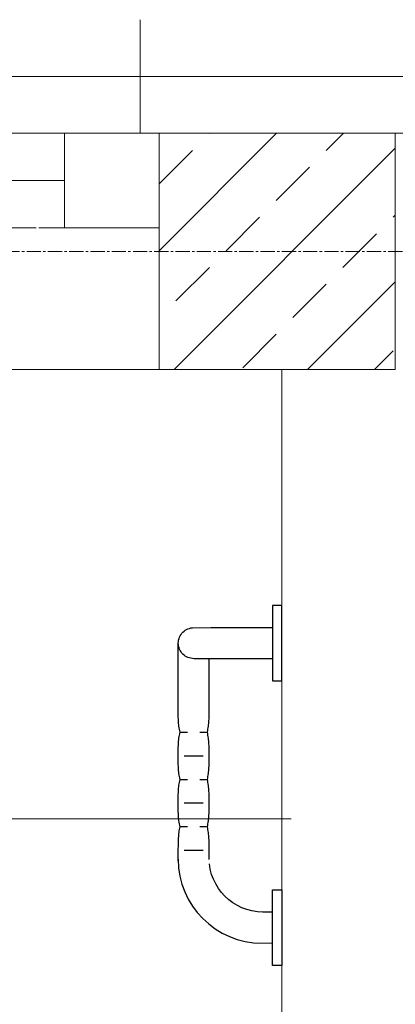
# Model space of a CAD drawing. Header units: centimetres. Extents: x 88729 to 133553, y -16225 to 14174.
# Tile 167 of 231: x 91991 to 92031, y -6381 to -6277. Entities that reach past the tile are written whole.
import ezdxf
from ezdxf.enums import TextEntityAlignment as Align

# ---------------------------------------------------------------- set-up
doc = ezdxf.new("R2010")
doc.units = ezdxf.units.CM
doc.linetypes.add('CENTER2', pattern=[1.125, 0.75, -0.125, 0.125, -0.125])
doc.linetypes.add('DASHED', pattern=[19.05, 12.7, -6.35])
for name, color, linetype, lineweight in [('A-ARMATURA', 252, 'Continuous', 5), ('A-SLUSARKA', 252, 'Continuous', 13), ('PR_izolacja', 252, 'Continuous', 20), ('rz_zelbet', 252, 'Continuous', 20)]:
    doc.layers.add(name, color=color, linetype=linetype, lineweight=lineweight)
for name, color, linetype in [('A-MEBLE', 252, 'Continuous'), ('A-OS', 252, 'CENTER2'), ('A-rdzenie zelbetowe', 252, 'Continuous'), ('A-SCIANY', 252, 'Continuous'), ('A-SUFITY', 252, 'Continuous'), ('E_PODKLAD', 7, 'Continuous'), ('mat', 252, 'Continuous'), ('R-MET-IWE', 252, 'Continuous')]:
    doc.layers.add(name, color=color, linetype=linetype)
doc.styles.get("Standard").update_dxf_attribs({"font": 'txt.shx'})
doc.linetypes.add('BATTING', pattern='A,0.00254,-2.54,[134,LTYPESHP.SHX,S=2.54,R=0,X=-2.54,Y=0],-5.08,[134,LTYPESHP.SHX,S=2.54,R=180,X=2.54,Y=0],-2.54', length=10.16254)

# ---------------------------------------------------------------- blocks, each defined once
blk = doc.blocks.new('A$C161336DB')
at = {"layer": 'A-MEBLE'}
for p, q in [((0.01, 34.08), (1, 34.08)), ((0.01, 26.1), (0.01, 34.08)), ((1, 34.08), (1, 26.1)), ((3, 31.69), (0.99, 31.73)), ((3.88, 31.55), (3, 31.69)), ((4.73, 31.33), (3.88, 31.55)), ((5.55, 31.03), (4.73, 31.33)), ((6.32, 30.66), (5.55, 31.03)), ((7.06, 30.21), (6.32, 30.66)), ((7.74, 29.7), (7.06, 30.21)), ((8.37, 29.12), (7.74, 29.7)), ((0.99, 28.44), (2.02, 28.44)), ((2.02, 28.44), (2.02, 28.44)), ((2.02, 28.44), (2.59, 28.41)), ((2.59, 28.41), (3.16, 28.33)), ((3.16, 28.33), (3.7, 28.19)), ((3.7, 28.19), (4.22, 28)), ((8.95, 28.49), (8.37, 29.12)), ((9.46, 27.81), (8.95, 28.49)), ((4.22, 28), (4.71, 27.76)), ((4.71, 27.76), (5.18, 27.47)), ((5.18, 27.47), (5.62, 27.14)), ((5.62, 27.14), (6.02, 26.78)), ((9.9, 27.07), (9.46, 27.81)), ((1, 26.1), (0.01, 26.1)), ((6.02, 26.78), (6.39, 26.38)), ((6.39, 26.38), (6.71, 25.94)), ((10.28, 26.29), (9.9, 27.07)), ((10.58, 25.48), (10.28, 26.29)), ((6.71, 25.94), (7, 25.47)), ((7, 25.47), (7.24, 24.98)), ((10.8, 24.63), (10.58, 25.48)), ((7.24, 24.98), (7.43, 24.46)), ((7.43, 24.46), (7.57, 23.91)), ((10.93, 23.75), (10.8, 24.63)), ((7.57, 23.91), (7.65, 23.35)), ((10.98, 22.84), (10.93, 23.75)), ((10.97, 23.04), (10.97, 21.86)), ((7.68, 22.89), (7.68, 21.86)), ((10.33, 21.9), (8.34, 21.9)), ((10.98, 22.84), (10.98, 22.84)), ((7.68, 21.86), (7.68, 21.86)), ((7.68, 21.86), (7.68, 21.71)), ((7.68, 21.71), (7.68, 21.55)), ((7.68, 21.55), (7.68, 21.4)), ((7.68, 21.4), (7.69, 21.25)), ((7.69, 21.25), (7.69, 21.1)), ((7.69, 21.1), (7.69, 20.95)), ((7.69, 20.95), (7.7, 20.8)), ((10.94, 21.24), (10.93, 21.09)), ((10.93, 21.09), (10.93, 20.93)), ((10.93, 20.93), (10.93, 20.78)), ((10.95, 21.55), (10.94, 21.4)), ((10.94, 21.4), (10.94, 21.24)), ((10.96, 21.7), (10.95, 21.55)), ((10.97, 21.86), (10.96, 21.7)), ((10.97, 21.86), (10.97, 21.86)), ((7.7, 20.8), (7.71, 20.64)), ((7.71, 20.64), (7.72, 20.49)), ((7.72, 20.49), (7.73, 20.34)), ((7.73, 20.34), (7.75, 20.19)), ((7.75, 20.19), (7.77, 20.04)), ((7.77, 20.04), (7.79, 19.88)), ((7.79, 19.88), (7.82, 19.73)), ((10.86, 19.86), (10.83, 19.71)), ((10.88, 20.01), (10.86, 19.86)), ((10.89, 20.17), (10.88, 20.01)), ((10.9, 20.32), (10.89, 20.17)), ((10.91, 20.47), (10.9, 20.32)), ((10.92, 20.62), (10.91, 20.47)), ((10.93, 20.78), (10.92, 20.62)), ((7.77, 18.8), (7.75, 18.65)), ((7.79, 18.96), (7.77, 18.8)), ((7.82, 19.12), (7.79, 18.96)), ((7.82, 19.73), (7.85, 19.58)), ((7.85, 19.27), (7.82, 19.12)), ((7.85, 19.58), (7.88, 19.43)), ((7.88, 19.43), (7.85, 19.27)), ((8.69, 19.4), (7.9, 19.4)), ((10.77, 19.4), (9.97, 19.4)), ((10.8, 19.56), (10.77, 19.42)), ((10.77, 19.42), (10.8, 19.26)), ((10.83, 19.71), (10.8, 19.56)), ((10.8, 19.26), (10.84, 19.1)), ((10.84, 19.1), (10.86, 18.95)), ((10.86, 18.95), (10.89, 18.79)), ((10.89, 18.79), (10.91, 18.63)), ((7.7, 18.02), (7.69, 17.86)), ((7.69, 17.86), (7.69, 17.71)), ((7.69, 17.71), (7.69, 17.55)), ((7.71, 18.18), (7.7, 18.02)), ((7.72, 18.33), (7.71, 18.18)), ((7.73, 18.49), (7.72, 18.33)), ((7.75, 18.65), (7.73, 18.49)), ((10.91, 18.63), (10.92, 18.48)), ((10.92, 18.48), (10.93, 18.32)), ((10.93, 18.32), (10.95, 18.16)), ((10.95, 18.16), (10.95, 18.01)), ((10.95, 18.01), (10.96, 17.85)), ((10.96, 17.85), (10.96, 17.7)), ((7.69, 17.55), (7.68, 17.39)), ((7.68, 17.39), (7.68, 17.24)), ((7.68, 17.24), (7.68, 17.08)), ((7.68, 17.08), (7.68, 16.92)), ((7.68, 16.92), (7.68, 16.77)), ((7.68, 16.77), (7.68, 16.61)), ((10.33, 16.91), (8.34, 16.91)), ((10.96, 17.7), (10.97, 17.54)), ((10.97, 17.54), (10.97, 17.38)), ((10.97, 17.38), (10.97, 17.23)), ((10.97, 17.23), (10.97, 17.07)), ((10.97, 17.07), (10.97, 16.91)), ((10.97, 16.91), (10.97, 16.76)), ((10.97, 16.76), (10.97, 16.6)), ((7.68, 16.61), (7.68, 16.45)), ((7.68, 16.45), (7.69, 16.3)), ((7.69, 16.3), (7.69, 16.14)), ((7.69, 16.14), (7.69, 15.99)), ((7.69, 15.99), (7.7, 15.83)), ((7.7, 15.83), (7.71, 15.68)), ((7.71, 15.68), (7.72, 15.52)), ((10.95, 15.67), (10.93, 15.51)), ((10.96, 15.98), (10.95, 15.82)), ((10.95, 15.82), (10.95, 15.67)), ((10.97, 16.29), (10.96, 16.13)), ((10.96, 16.13), (10.96, 15.98)), ((10.97, 16.6), (10.97, 16.45)), ((10.97, 16.45), (10.97, 16.29)), ((7.72, 15.52), (7.73, 15.36)), ((7.73, 15.36), (7.75, 15.21)), ((7.75, 15.21), (7.77, 15.05)), ((7.77, 15.05), (7.79, 14.89)), ((7.79, 14.89), (7.82, 14.74)), ((7.82, 14.74), (7.85, 14.58)), ((7.85, 14.58), (7.88, 14.43)), ((10.84, 14.73), (10.8, 14.58)), ((10.86, 14.89), (10.84, 14.73)), ((10.89, 15.04), (10.86, 14.89)), ((10.91, 15.2), (10.89, 15.04)), ((10.92, 15.35), (10.91, 15.2)), ((10.93, 15.51), (10.92, 15.35)), ((7.75, 13.65), (7.73, 13.49)), ((7.77, 13.8), (7.75, 13.65)), ((7.79, 13.96), (7.77, 13.8)), ((7.82, 14.11), (7.79, 13.96)), ((7.85, 14.27), (7.82, 14.11)), ((7.88, 14.43), (7.85, 14.27)), ((8.69, 14.41), (7.9, 14.41)), ((10.77, 14.41), (9.97, 14.41)), ((10.8, 14.58), (10.77, 14.42)), ((10.77, 14.42), (10.8, 14.26)), ((10.8, 14.26), (10.84, 14.11)), ((10.84, 14.11), (10.86, 13.95)), ((10.86, 13.95), (10.89, 13.8)), ((10.89, 13.8), (10.91, 13.64)), ((10.91, 13.64), (10.92, 13.48)), ((7.7, 13.03), (7.69, 12.87)), ((7.69, 12.87), (7.69, 12.72)), ((7.69, 12.72), (7.69, 12.57)), ((7.69, 12.57), (7.69, 12.41)), ((7.71, 13.18), (7.7, 13.03)), ((7.72, 13.34), (7.71, 13.18)), ((7.73, 13.49), (7.72, 13.34)), ((10.92, 13.48), (10.94, 13.33)), ((10.94, 13.33), (10.95, 13.17)), ((10.95, 13.17), (10.95, 13.02)), ((10.95, 13.02), (10.96, 12.86)), ((10.96, 12.86), (10.96, 12.7)), ((10.96, 12.7), (10.97, 12.55)), ((10.97, 12.55), (10.97, 12.39)), ((7.69, 12.41), (7.68, 12.26)), ((7.68, 12.26), (7.68, 12.1)), ((7.68, 12.1), (7.68, 11.95)), ((7.68, 11.95), (7.68, 11.79)), ((7.68, 11.79), (7.68, 11.63)), ((7.68, 11.63), (7.69, 11.48)), ((7.69, 11.48), (7.69, 11.32)), ((10.33, 11.92), (8.34, 11.92)), ((10.97, 12.39), (10.97, 12.24)), ((10.97, 12.24), (10.97, 12.08)), ((10.97, 12.08), (10.97, 11.93)), ((10.97, 11.93), (10.97, 11.77)), ((10.97, 11.77), (10.97, 11.61)), ((10.97, 11.61), (10.97, 11.46)), ((10.97, 11.46), (10.97, 11.3)), ((7.69, 11.32), (7.69, 11.16)), ((7.69, 11.16), (7.69, 11)), ((7.69, 11), (7.7, 10.84)), ((7.7, 10.84), (7.71, 10.69)), ((7.71, 10.69), (7.72, 10.53)), ((7.72, 10.53), (7.73, 10.37)), ((10.94, 10.52), (10.92, 10.36)), ((10.95, 10.67), (10.94, 10.52)), ((10.96, 10.99), (10.95, 10.83)), ((10.95, 10.83), (10.95, 10.67)), ((10.97, 11.3), (10.96, 11.14)), ((10.96, 11.14), (10.96, 10.99)), ((7.73, 10.37), (7.75, 10.21)), ((7.75, 10.21), (7.77, 10.06)), ((7.77, 10.06), (7.79, 9.9)), ((7.79, 9.9), (7.82, 9.74)), ((7.82, 9.74), (7.85, 9.58)), ((7.85, 9.58), (7.88, 9.42)), ((7.88, 9.42), (7.85, 9.27)), ((8.69, 9.43), (7.9, 9.43)), ((10.77, 9.43), (9.97, 9.43)), ((10.81, 9.58), (10.77, 9.42)), ((10.77, 9.42), (10.81, 9.27)), ((10.84, 9.74), (10.81, 9.58)), ((10.86, 9.89), (10.84, 9.74)), ((10.89, 10.05), (10.86, 9.89)), ((10.91, 10.21), (10.89, 10.05)), ((10.92, 10.36), (10.91, 10.21)), ((7.72, 8.34), (7.71, 8.18)), ((7.73, 8.49), (7.72, 8.34)), ((7.75, 8.65), (7.73, 8.49)), ((7.77, 8.8), (7.75, 8.65)), ((7.79, 8.96), (7.77, 8.8)), ((7.82, 9.11), (7.79, 8.96)), ((7.85, 9.27), (7.82, 9.11)), ((10.81, 9.27), (10.84, 9.11)), ((10.84, 9.11), (10.86, 8.96)), ((10.86, 8.96), (10.89, 8.8)), ((10.89, 8.8), (10.91, 8.64)), ((10.91, 8.64), (10.92, 8.49)), ((10.92, 8.49), (10.94, 8.33)), ((10.94, 8.33), (10.95, 8.18)), ((7.7, 7.87), (7.69, 7.72)), ((7.69, 7.72), (7.69, 7.56)), ((7.69, 7.56), (7.69, 7.41)), ((7.69, 7.41), (7.69, 7.26)), ((7.71, 8.18), (7.7, 8.03)), ((7.7, 8.03), (7.7, 7.87)), ((10.95, 8.18), (10.95, 8.02)), ((10.95, 8.02), (10.96, 7.86)), ((10.96, 7.86), (10.96, 7.71)), ((10.96, 7.71), (10.97, 7.55)), ((10.97, 7.55), (10.97, 7.4)), ((10.97, 7.4), (10.97, 7.24)), ((7.69, 7.26), (7.69, 7.1)), ((7.69, 7.08), (7.69, 1.65)), ((10.97, 7.24), (10.97, 7.09)), ((10.97, 7.09), (10.97, 0.02)), ((1, 3.99), (0, 3.99)), ((0, 3.99), (0, -3.99)), ((1, -3.99), (1, 3.99)), ((0.99, 1.65), (7.55, 1.65)), ((7.55, 1.65), (9.28, 1.65)), ((9.28, 1.65), (9.28, 1.65)), ((9.28, 1.65), (9.45, 1.64)), ((9.45, 1.64), (9.62, 1.61)), ((9.62, 1.61), (9.78, 1.57)), ((9.78, 1.57), (9.94, 1.52)), ((9.94, 1.52), (10.08, 1.45)), ((10.08, 1.45), (10.22, 1.37)), ((10.22, 1.37), (10.35, 1.27)), ((10.35, 1.27), (10.47, 1.17)), ((10.47, 1.17), (10.58, 1.05)), ((10.58, 1.05), (10.67, 0.92)), ((10.67, 0.92), (10.76, 0.79)), ((10.76, 0.79), (10.83, 0.64)), ((10.83, 0.64), (10.88, 0.49)), ((10.88, 0.49), (10.92, 0.34)), ((10.92, 0.34), (10.95, 0.17)), ((10.95, 0.17), (10.96, 0.01)), ((10.96, 0.01), (10.95, -0.16)), ((10.58, -1.04), (10.47, -1.15)), ((10.67, -0.91), (10.58, -1.04)), ((10.76, -0.78), (10.67, -0.91)), ((10.83, -0.63), (10.76, -0.78)), ((10.88, -0.48), (10.83, -0.63)), ((10.92, -0.32), (10.88, -0.48)), ((10.95, -0.16), (10.92, -0.32)), ((7.51, -1.64), (0.99, -1.65)), ((9.45, -1.63), (7.51, -1.64)), ((9.62, -1.6), (9.45, -1.63)), ((9.78, -1.56), (9.62, -1.6)), ((9.94, -1.51), (9.78, -1.56)), ((10.08, -1.44), (9.94, -1.51)), ((10.22, -1.36), (10.08, -1.44)), ((10.35, -1.26), (10.22, -1.36)), ((10.47, -1.15), (10.35, -1.26)), ((0, -3.99), (1, -3.99))]:
    blk.add_line(p, q, dxfattribs=at)
blk = doc.blocks.new('A$Ce817dbbb')
at = {"layer": 'rz_zelbet', "lineweight": 9, "ltscale": 0.1}
h = blk.add_hatch(dxfattribs=at)
h.set_pattern_fill('ANSI33', color=252, scale=40, style=0)
h.set_pattern_definition([(45, (-34168.379, 15027.049), (-7.0710678, 7.0710678), []), (45, (-34161.308, 15027.049), (-7.0710678, 7.0710678), [5, -2.5])])
h.paths.add_polyline_path([(124.1, -16754.02), (149.1, -16754.02), (149.1, -16779.02), (124.1, -16779.02)])
h.paths.add_polyline_path([(604.1, -16754.02), (629.1, -16754.02), (629.1, -16779.02), (604.1, -16779.02)])
at = {"layer": 'A-OS', "color": 252, "lineweight": 9, "ltscale": 2}
blk.add_line((-165.9, -16766.52), (3323.95, -16766.52), dxfattribs=at)
at = {"layer": 'A-rdzenie zelbetowe', "color": 252, "lineweight": 9, "ltscale": 0.1}
blk.add_lwpolyline([(604.1, -16754.02), (629.1, -16754.02), (629.1, -16779.02), (604.1, -16779.02)], close=True, dxfattribs=at)
at = {"layer": 'A-SCIANY', "color": 252, "lineweight": 9, "ltscale": 3}
for p, q in [((602.1, -16742.02), (602.1, -16754.02)), ((604.1, -16779.02), (604.1, -16754.02)), ((399.1, -16779.02), (619.1, -16779.02)), ((617.1, -16779.02), (617.1, -16994.02))]:
    blk.add_line(p, q, dxfattribs=at)
at = {"layer": 'A-SLUSARKA', "color": 252, "linetype": 'DASHED', "lineweight": 9}
blk.add_lwpolyline([(454.1, -16754.02), (604.1, -16754.02), (604.1, -16764.02), (454.1, -16764.02), (454.1, -16754.02), (464.1, -16754.02), (464.1, -16764.02), (594.1, -16764.02), (594.1, -16754.02), (594.1, -16759.02), (464.1, -16759.02), (464.1, -16759.02), (464.1, -16759.02), (464.1, -16759.02)], dxfattribs=at)
at = {"layer": 'A-SUFITY', "lineweight": 0, "ltscale": 0.1}
blk.add_line((400.1, -16826.52), (618.1, -16826.52), dxfattribs=at)
at = {"layer": 'mat', "color": 252, "lineweight": 9}
blk.add_line((-140.9, -16754.02), (1004.1, -16754.02), dxfattribs=at)
at = {"layer": 'PR_izolacja', "color": 252, "linetype": 'BATTING', "lineweight": 9, "ltscale": 0.28}
blk.add_line((-134.9, -16748.02), (998.1, -16748.02), dxfattribs=at)
at = {"layer": 'A-ARMATURA', "color": 252, "lineweight": 9, "rotation": 180.0000000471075}
blk.add_blockref('A$C161336DB', (617.1, -16807.94), dxfattribs=at)
at = {"layer": 'R-MET-IWE', "color": 252, "lineweight": 9, "width": 0.75}
for tag, rotation, p in [('0-', 90, (-1139.05, -4143.61)), ('0-', 90, (-1113.05, -4143.61)), ('0-', 90, (-1087.05, -4143.61)), ('2-', 90, (-796.05, -4143.61)), ('2-', 90, (-505.05, -4143.61)), ('0-', 90, (-480.05, -4143.61)), ('0-', 90, (-456.05, -4143.61)), ('2-', 90, (-166.05, -4143.61)), ('2-', 90, (-625.66, -4833.61)), ('2-', 90, (-599.66, -4833.61)), ('2-', 90, (-573.66, -4833.61)), ('0-', 180, (-2169.64, -4848.47)), ('0-', 180, (-2169.64, -4873.47)), ('0-', 180, (-2169.64, -4899.47)), ('-2', 90, (-1661.47, -4961.65)), ('-2', 90, (-1636.47, -4961.65)), ('0-', 270, (-1489.78, -4968.06)), ('0-', 270, (-1464.78, -4968.06)), ('0-', 270, (-1439.78, -4968.06)), ('0-', 270, (-1364.78, -4968.06)), ('0-', 270, (-1339.78, -4968.06)), ('0-', 270, (-1314.78, -4968.06)), ('0-', 270, (328.22, -4968.06)), ('0-', 270, (354.22, -4968.06)), ('0-', 270, (1256.22, -4968.06)), ('0-', 270, (1282.22, -4968.06)), ('0-', 90, (-513.05, -5496.61)), ('0-', 90, (-487.05, -5496.61)), ('K.S.-', 90, (-487.05, -5766.11)), ('0-', 90, (-513.05, -5766.11)), ('1-', 90, (-539.05, -6114.61)), ('0-', 90, (-513.05, -6114.61)), ('0-', 90, (-487.05, -6114.61)), ('0-', 90, (301.95, -6545.61)), ('0-', 90, (327.95, -6545.61)), ('0-', 90, (353.95, -6545.61)), ('0-', 90, (416.11, -6545.61)), ('0-', 90, (1255.95, -6545.61)), ('0-', 90, (1281.95, -6545.61)), ('1-', 90, (2382.95, -6845.61)), ('1-', 90, (2408.95, -6845.61)), ('1-', 90, (2434.95, -6845.61)), ('1-', 90, (2827.95, -6845.61)), ('1-', 90, (2853.95, -6845.61)), ('1-', 90, (2879.95, -6845.61)), ('<-2', 90, (-910.64, -10482.41)), ('2->', 90, (-718.15, -10854.38)), ('2->', 90, (-692.15, -10854.38)), ('2->', 90, (-744.15, -10870.8)), ('-0', 90, (-186.09, -12450.12)), ('1-', 90, (2264.47, -12866.38)), ('1-', 90, (2290.47, -12866.38)), ('1-', 90, (2316.47, -12866.38)), ('1-', 90, (2709.47, -12866.38)), ('1-', 90, (2735.47, -12866.38)), ('1-', 90, (2761.47, -12866.38)), ('<-KL', 90, (-700.01, -16780.91)), ('-0', 90, (-179.94, -18957.53)), ('0->', 90, (-1257.53, -23179.05)), ('0->', 90, (-1231.53, -23179.05)), ('0->', 90, (-1205.53, -23179.05)), ('0->', 90, (-600.53, -23179.05)), ('0->', 90, (-574.53, -23179.05)), ('0->', 90, (-1692.53, -24074.05)), ('0->', 90, (-1666.53, -24074.05)), ('0->', 90, (-1640.53, -24074.05)), ('0->', 90, (-1486.53, -24074.05)), ('0->', 90, (-1460.53, -24074.05)), ('0->', 90, (-1434.53, -24074.05)), ('<-0', 90, (-499.82, -24383.56)), ('<-0', 90, (-298.11, -24383.56)), ('<-0', 180, (-587.12, -25088.86)), ('<-0', 270, (-496.63, -25202.68)), ('<-0', 180, (-1353.25, -25419.36)), ('<-0', 180, (-1187.25, -25444.1)), ('<-0', 90, (-179.61, -25454.22)), ('<-0', 90, (-69.59, -26375.36)), ('<-0', 90, (-43.59, -26375.36))]:
    blk.add_attdef(tag, text='', height=17, rotation=rotation, dxfattribs=at).set_placement(p, align=Align.MIDDLE)
for tag, p in [('2-', (1424.81, -4179.2)), ('2-', (1424.81, -4205.2)), ('K.S.-', (-76.89, -4264.2)), ('KL-', (-613.13, -4292.18)), ('1-', (-613.13, -4312.18)), ('1-', (-613.13, -4332.18)), ('K.S.-', (1414.13, -4333.66)), ('0-', (-70.19, -4341.2)), ('0-', (469.81, -4341.2)), ('1-', (-613.13, -4352.18)), ('0-', (1424.81, -4361.2)), ('0-', (-70.19, -4367.2)), ('1-', (469.81, -4367.2)), ('0-', (1099.81, -4368.2)), ('2-', (1424.81, -4387.2)), ('1-', (-70.19, -4393.2)), ('1-', (469.81, -4393.2)), ('1-', (1099.81, -4394.2)), ('2-', (1424.81, -4413.2)), ('2-', (-70.19, -4419.2)), ('2-', (1099.81, -4420.2)), ('2-', (469.81, -4444.2)), ('K.S.-', (-76.89, -4445.2)), ('2-', (1099.81, -4446.2)), ('2-', (469.81, -4470.2)), ('2-', (-825.19, -4496.2)), ('2-', (-825.19, -4522.2)), ('2-', (-70.19, -4574.2)), ('2-', (-70.19, -4600.2)), ('K.S.-', (1089.13, -4600.66)), ('2-', (1099.81, -4653.2)), ('2-', (-70.19, -4669.2)), ('2-', (1099.81, -4679.2)), ('-1', (1806.78, -4690.78)), ('1-', (-70.19, -4695.2)), ('2-', (1099.81, -4705.2)), ('-1', (1806.78, -4716.3)), ('K.S.-', (-73.2, -4721.2)), ('-1', (1806.78, -4743.07)), ('FR-', (-70.19, -4747.2)), ('0-', (-1066.19, -6382.7)), ('0-', (-1066.19, -6408.7)), ('2-', (1729.81, -6586.2)), ('2-', (1729.81, -6612.2)), ('2-', (1729.81, -6638.2)), ('2-', (1729.81, -6664.2)), ('K.S.-', (469.81, -6788.2)), ('1-', (-962.19, -6915.2)), ('1-', (-460.19, -6923.2)), ('1-', (469.81, -6923.2)), ('2-', (1729.81, -6923.2)), ('1-', (-460.19, -6949.2)), ('1-', (469.81, -6949.2)), ('2-', (1729.81, -6949.2)), ('K.S.-', (2901.81, -6960.2)), ('2-', (1729.81, -6975.2)), ('2-', (1729.81, -7001.2)), ('2-', (-460.19, -7026.2)), ('0-', (469.81, -7026.2)), ('2-', (-460.19, -7052.2)), ('0-', (469.81, -7052.2)), ('2-', (-460.19, -7078.2)), ('2-', (469.81, -7078.2)), ('1-', (2901.81, -7088.2)), ('2-', (469.81, -7104.2)), ('1-', (2901.81, -7114.2)), ('0-', (1729.81, -7131.2)), ('2-', (-460.19, -7141.2)), ('0-', (1729.81, -7157.2)), ('2-', (-460.19, -7167.2)), ('2-', (469.81, -7181.2)), ('2-', (1729.81, -7183.2)), ('0-', (-460.19, -7193.2)), ('2-', (469.81, -7207.2)), ('2-', (1729.81, -7209.2)), ('K.S.-', (-470.87, -7217.66)), ('2-', (469.81, -7233.2)), ('2-', (1729.81, -7235.2)), ('1-', (-460.19, -7245.2)), ('2-', (469.81, -7259.2)), ('2-', (1729.81, -7261.2)), ('2-', (1729.81, -7287.2)), ('2-', (-460.19, -7297.2)), ('2->', (-943.67, -10542.97)), ('-1', (1688.29, -10711.55)), ('-1', (1688.29, -10737.55)), ('-1', (1688.29, -10763.55)), ('<-2', (1685.55, -12605.39)), ('2->', (1611.33, -12636.47)), ('2->', (1611.33, -12658.97)), ('2->', (1590.77, -12684.97)), ('K.S.-', (2783.33, -12980.97)), ('2->', (-578.67, -13046.97)), ('2->', (-578.67, -13072.97)), ('<-2', (-476.88, -13105.94)), ('1-', (2783.33, -13108.97)), ('1-', (2783.33, -13134.97)), ('<-1', (-610.79, -16857.83)), ('<-1', (-610.79, -16877.83)), ('<-1', (1688.29, -17218.96)), ('<-1', (1688.29, -17244.96)), ('<-1', (1688.29, -17270.96)), ('<-1', (-478.91, -18553.43)), ('<-0', (-2287.98, -23879.57)), ('<-0', (-2287.98, -23905.57)), ('<-0', (-2287.98, -23931.57)), ('<-0', (-343.08, -24738.18)), ('<-0', (-478.91, -25059.68))]:
    blk.add_attdef(tag, text='', height=17, dxfattribs=at).set_placement(p, align=Align.MIDDLE)

msp = doc.modelspace()

# ---------------------------------------------------------------- block references
at = {"layer": 'E_PODKLAD'}
msp.add_blockref('A$Ce817dbbb', (91401.87, 10465.39), dxfattribs=at)

doc.saveas('drawing.dxf')
